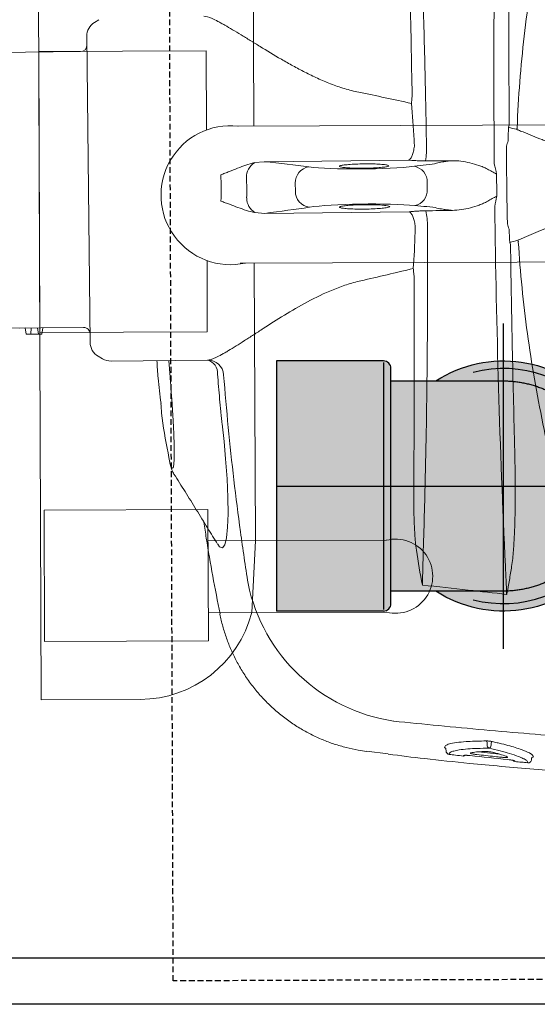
# Model space of a CAD drawing. Header units: millimetres. Extents: x 103872 to 294171, y 5570 to 32737.
# Tile 4 of 117: x 107060 to 107171, y 8501 to 8713. Entities that reach past the tile are written whole.
import ezdxf

# ---------------------------------------------------------------- set-up
doc = ezdxf.new("R2010")
doc.units = ezdxf.units.MM
doc.header["$LTSCALE"] = 2.5
for name, pattern in [('11aa1PB-bd$0$11aa1PB-af$0$TRATTEGGIATA', [0.75, 0.5, -0.25]), ('CENTER', [50.8, 31.75, -6.35, 6.35, -6.35]), ('DASHDOT2', [0.5, 0.25, -0.125, 0, -0.125]), ('HIDDEN', [0.375, 0.25, -0.125])]:
    doc.linetypes.add(name, pattern=pattern)
doc.layers.add('Block Skin', color=251, linetype='Continuous')
doc.layers.add('FAINTEQUIP', color=253, linetype='Continuous')
for name, color, linetype, lineweight in [('CKD Equipments', 252, 'Continuous', 0), ('Dimension', 40, 'Continuous', 0), ('EQUIPMENT', 210, 'Continuous', 0), ('K Equipment', 30, 'Continuous', 9), ('P-LS DISCHARGE PIPE', 64, 'HIDDEN', 25), ('WALL', 132, 'Continuous', 25)]:
    doc.layers.add(name, color=color, linetype=linetype, lineweight=lineweight)

# ---------------------------------------------------------------- blocks, each defined once
blk = doc.blocks.new('*U42')
at = {"color": 8}
blk.add_lwpolyline([(0, 0), (5962.2, 0), (5962.2, -10), (0, -10)], close=True, dxfattribs=at)
blk = doc.blocks.new('G$C62143A14')
at = {"color": 8, "linetype": 'Continuous', "lineweight": 0}
for p, q in [((200.55, 448.21), (200.2, 480.41)), ((140.7, 479.77), (141.05, 447.57)), ((140.9, 461.32), (140.91, 460.16)), ((140.91, 460.16), (139.57, 459.91)), ((139.57, 459.91), (139.6, 457.25)), ((140.93, 458.82), (139.58, 458.93)), ((140.94, 457.5), (139.6, 457.25)), ((139.6, 457.25), (139.61, 456.53)), ((140.96, 456.31), (139.61, 456.53)), ((203.83, 446.85), (137.8, 446.14)), ((134.81, 444.41), (134.24, 443.43)), ((207.44, 444.22), (206.85, 445.18)), ((133.76, 441.62), (133.99, 420.82)), ((113.93, 429.31), (112.94, 429.15)), ((130.32, 428.9), (133.9, 429.19)), ((79.21, 418.06), (79.21, 418.06)), ((165.81, 410.59), (165.64, 408.47)), ((176.8, 408.59), (176.59, 410.7)), ((165.64, 408.47), (165.98, 377.3)), ((177.13, 377.42), (176.8, 408.59)), ((170.42, 401.86), (172.16, 401.88)), ((49.55, 386.51), (49, 381.81)), ((49.57, 386.5), (49.57, 386.51)), ((170.85, 373.41), (172.34, 373.42)), ((48.88, 368.7), (48.87, 368.69)), ((49.39, 369.29), (49.5, 369.31)), ((50.37, 369.67), (50.78, 369.47)), ((49.44, 362.37), (48.95, 357.79)), ((50.85, 360.49), (51.48, 360.49)), ((51.33, 359.64), (50.86, 359.63)), ((47.71, 350.93), (47.62, 350.94)), ((47.68, 350.93), (48.05, 350.9))]:
    blk.add_line(p, q, dxfattribs=at)
at = {"color": 8, "linetype": 'Continuous', "lineweight": 0, "flags": 128}
blk.add_lwpolyline([(94.26, 418.59), (93.66, 418.2), (93.46, 417.59), (94.13, 417.09), (95.62, 416.73), (97.89, 416.49), (100.81, 416.39), (104.33, 416.43), (108.32, 416.6), (112.67, 416.91), (116.39, 417.25), (120.19, 417.68), (120.19, 417.68), (120.19, 417.68)], dxfattribs=at)
at = {"color": 8, "linetype": 'Continuous', "lineweight": 0}
for centre, radius, start, end in [((139.65, 447.56), 1.4, 270.6162, 0.6162), ((201.95, 448.23), 1.4, 180.6162, 270.6162), ((203.87, 443.35), 3.5, 31.58, 90.6162), ((137.83, 442.64), 3.5, 90.6162, 149.6525), ((137.26, 441.66), 3.5, 149.6525, 180.6162), ((130.52, 420.79), 3.47, 274.6644, 0.6066), ((131.16, 421.56), 2.92, 266.0995, 345.287), ((169.03, 408.55), 3.81, 91.0104, 147.7315), ((173.41, 408.6), 3.81, 33.5009, 90.222), ((93.4, 375.11), 37.74, 101.688, 171.5562), ((170.39, 398.41), 3.45, 89.4632, 172.6991), ((172.27, 398.43), 3.45, 8.5333, 91.7692), ((172.46, 376.82), 3.4, 268.0138, 349.0513), ((170.66, 376.8), 3.4, 192.1812, 273.2187), ((163.31, 386.4), 13.03, 267.8432, 282.7971), ((179.6, 386.55), 13.01, 258.4187, 273.3931), ((49.57, 368.62), 0.7, 105.1816, 173.5015), ((49.57, 368.62), 0.695, 105.2693, 173.8356), ((49.23, 365.55), 0.7, 173.3804, 218.7703), ((50.81, 359.83), 0.662, 86.742, 152.268), ((50.9, 360.34), 0.71, 196.8739, 266.2326), ((51.31, 359.28), 0.355, 16.969, 86.1806), ((51.49, 360.82), 0.331, 266.795, 332.1856), ((48.04, 354.42), 0.696, 128.4109, 174.5774), ((155.01, 366.47), 11.7, 289.4003, 291.6643), ((188.33, 366.83), 11.7, 249.5682, 251.8322), ((165.6, 356.38), 6.29, 203.4577, 206.904), ((177.96, 356.51), 6.29, 334.3284, 337.7748), ((47.76, 351.62), 0.697, 174.0499, 258.4519)]:
    blk.add_arc(centre, radius, start, end, dxfattribs=at)
for centre, major_axis, ratio, start_param, end_param in [((173.14, 540.75), (1.8, -166.89), 0.087489, 5.626486, 5.727956), ((166.46, 540.68), (1.8, -166.89), 0.087489, 0.555229, 0.6567), ((166.45, 386.94), (0.15, -14), 0.087489, 0.682539, 2.586364), ((176.46, 387.05), (0.15, -14), 0.087489, 3.696821, 5.600646), ((171.51, 381.35), (37.1, 0.4), 0.145844, 4.211758, 4.440687), ((171.93, 312.03), (0.89, -82.6), 0.087489, 2.411328, 2.459054), ((171.51, 381.35), (37.1, 0.4), 0.145844, 4.984033, 5.21302), ((172.59, 312.04), (0.89, -82.6), 0.087489, 3.824132, 3.871858), ((166.41, 381.34), (0.11, -10.5), 0.087489, 0.30744, 0.730265), ((176.62, 381.45), (0.11, -10.5), 0.087489, 5.55292, 5.975743), ((171.84, 350.64), (37.1, 0.4), 0.145844, 1.830411, 1.913269), ((171.84, 350.64), (37.1, 0.4), 0.145844, 1.228323, 1.311182)]:
    blk.add_ellipse(centre, major_axis=major_axis, ratio=ratio, start_param=start_param, end_param=end_param, dxfattribs=at)
for points, knots in [([(133.87, 431.73), (132.61, 431.65), (129.52, 431.46), (126.44, 431.07), (124.61, 430.84)], [0, 0, 0, 0, 0.406128, 1, 1, 1, 1]), ([(124.61, 430.86), (123.92, 430.81), (120.23, 430.56), (116.76, 429.87), (113.93, 429.31)], [0, 0, 0, 0, 0.187713, 1, 1, 1, 1]), ([(109.39, 428.05), (108.12, 427.23), (105.58, 425.64), (101.69, 423.22), (97.89, 420.88), (95.41, 419.35), (94.24, 418.63)], [0, 0, 0, 0, 0.253353, 0.510138, 0.769176, 1, 1, 1, 1]), ([(112.72, 429.1), (112.54, 429.08), (112.03, 428.98), (111.21, 428.78), (110.45, 428.55), (109.86, 428.32), (109.52, 428.12), (109.39, 428.05)], [0, 0, 0, 0, 0.100787, 0.407598, 0.731303, 0.895894, 1, 1, 1, 1]), ([(112.94, 429.15), (112.46, 429.05), (111.51, 428.84), (110.75, 428.57), (110.53, 428.34), (110.88, 428.16), (111.82, 428.04), (113.29, 427.99), (115.28, 427.99), (117.7, 428.06), (120.5, 428.19), (123.59, 428.37), (126.9, 428.61), (129.18, 428.8), (130.32, 428.9)], [0, 0, 0, 0, 0.082617, 0.165235, 0.248974, 0.332713, 0.416293, 0.499873, 0.583402, 0.66693, 0.750192, 0.833453, 0.916727, 1, 1, 1, 1]), ([(99.02, 421.57), (97.86, 421.41), (91.22, 420.48), (84.64, 419.17), (79.21, 418.1)], [0, 0, 0, 0, 0.174606, 1, 1, 1, 1]), ([(133.99, 420.82), (134, 420.37), (134.2, 419.77), (134.72, 418.63), (134.93, 418.21), (135.3, 417.53), (135.44, 417.29), (135.72, 416.8), (135.87, 416.55), (136.64, 415.25), (137.37, 414.09), (138.58, 412.21), (139, 411.55), (139.88, 410.19), (140.34, 409.49), (141.72, 407.33), (142.68, 405.82), (144.62, 402.65), (145.6, 400.98), (147.49, 397.46), (148.39, 395.64), (149.56, 392.78), (149.93, 391.81), (150.58, 389.81), (150.87, 388.79), (151.1, 387.73)], [0, 0, 0, 0, 0.125, 0.125, 0.1875, 0.1875, 0.21875, 0.21875, 0.25, 0.25, 0.375, 0.375, 0.4375, 0.4375, 0.5, 0.5, 0.625, 0.625, 0.75, 0.75, 0.875, 0.875, 0.9375, 0.9375, 1, 1, 1, 1]), ([(191.78, 388.17), (191.99, 389.22), (192.26, 390.25), (192.87, 392.28), (193.22, 393.28), (193.97, 395.21), (194.37, 396.15), (195.22, 398), (195.66, 398.9), (196.56, 400.66), (197.02, 401.53), (197.72, 402.8), (197.95, 403.22), (198.43, 404.05), (198.66, 404.46), (199.83, 406.48), (200.76, 408.01), (202.1, 410.19), (202.54, 410.89), (203.17, 411.93), (203.38, 412.27), (203.79, 412.93), (203.99, 413.25), (204.96, 414.85), (205.66, 416.01), (206.41, 417.33), (206.55, 417.58), (206.82, 418.08), (206.95, 418.32), (207.3, 419.01), (207.5, 419.42), (208, 420.56), (208.18, 421.17), (208.18, 421.59)], [0, 0, 0, 0, 0.0625, 0.0625, 0.125, 0.125, 0.1875, 0.1875, 0.25, 0.25, 0.3125, 0.3125, 0.34375, 0.34375, 0.375, 0.375, 0.5, 0.5, 0.5625, 0.5625, 0.59375, 0.59375, 0.625, 0.625, 0.75, 0.75, 0.78125, 0.78125, 0.8125, 0.8125, 0.875, 0.875, 1, 1, 1, 1]), ([(120.19, 417.68), (120.42, 417.7), (120.64, 417.73), (121.09, 417.77), (121.76, 417.84), (123.33, 417.99), (124.68, 418.11), (127.37, 418.36), (129.17, 418.51), (130.97, 418.65)], [0, 0, 0, 0, 0.0625, 0.0625, 0.125, 0.25, 0.5, 0.5, 1, 1, 1, 1]), ([(79.19, 418.13), (79.18, 418.13), (78.27, 417.99), (76.52, 417.53), (73.94, 416.74), (71.43, 415.74), (68.99, 414.57), (66.56, 413.17), (64.18, 411.55), (61.88, 409.7), (59.76, 407.69), (57.83, 405.55), (56.09, 403.3), (54.54, 400.95), (53.19, 398.52), (52.04, 396.03), (51.09, 393.49), (50.34, 390.91), (49.81, 388.58), (49.62, 387.11), (49.54, 386.51)], [0, 0, 0, 0, 0.001134, 0.05921, 0.117416, 0.175724, 0.234114, 0.292568, 0.357035, 0.420781, 0.483687, 0.545808, 0.607185, 0.667848, 0.727816, 0.787098, 0.845698, 0.903609, 0.960817, 1, 1, 1, 1]), ([(85.76, 412.06), (89.48, 412.63), (96.91, 413.75), (108.15, 415.16), (119.44, 416.38), (127.01, 417.01), (130.8, 417.33)], [0, 0, 0, 0, 0.249615, 0.499229, 0.749615, 1, 1, 1, 1]), ([(120.19, 417.68), (120.19, 417.68), (120.19, 417.68), (120.19, 417.68), (120.19, 417.68), (120.19, 417.68), (120.19, 417.68)], [0.00000000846, 0.00000000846, 0.00000000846, 0.00000000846, 0.000000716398, 0.000000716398, 0.000000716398, 0.000001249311, 0.000001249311, 0.000001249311, 0.000001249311]), ([(120.19, 417.68), (120.19, 417.68), (120.19, 417.68), (120.19, 417.68), (120.19, 417.68), (120.19, 417.68)], [0, 0, 0, 0, 0.051824, 0.658198, 1, 1, 1, 1]), ([(165.81, 410.59), (165.93, 411.21), (166.1, 411.82), (166.49, 413.03), (166.7, 413.63), (167.14, 414.84), (167.37, 415.44), (167.71, 416.36), (167.82, 416.67), (168.05, 417.29), (168.17, 417.6), (168.28, 417.91)], [0, 0, 0, 0, 0.25, 0.25, 0.5, 0.5, 0.75, 0.75, 0.875, 0.875, 1, 1, 1, 1]), ([(176.59, 410.7), (176.46, 411.32), (176.27, 411.93), (175.86, 413.13), (175.63, 413.72), (175.16, 414.92), (174.92, 415.52), (174.56, 416.44), (174.44, 416.74), (174.2, 417.36), (174.08, 417.67), (173.95, 417.97)], [0, 0, 0, 0, 0.25, 0.25, 0.5, 0.5, 0.75, 0.75, 0.875, 0.875, 1, 1, 1, 1]), ([(166.57, 386.94), (166.57, 387.36), (166.56, 388.38), (166.61, 389.91), (166.7, 391.28), (166.83, 392.15), (166.96, 392.47), (167.04, 392.27), (167.07, 392.2)], [0, 0, 0, 0, 0.132098, 0.323568, 0.515413, 0.707812, 0.900839, 1, 1, 1, 1]), ([(167.07, 392.2), (167.1, 392.16), (167.18, 392.04), (167.3, 391.21), (167.43, 389.83), (167.49, 388.32), (167.53, 386.73), (167.52, 385.13), (167.46, 383.53), (167.36, 382.28), (167.26, 381.9), (167.22, 381.72)], [0, 0, 0, 0, 0.060949, 0.185979, 0.310678, 0.434944, 0.512562, 0.636279, 0.760031, 0.884002, 1, 1, 1, 1]), ([(175.45, 390.08), (175.46, 390.33), (175.5, 391.09), (175.6, 391.91), (175.75, 392.47), (175.85, 392.32), (175.91, 392.24)], [0, 0, 0, 0, 0.138476, 0.425595, 0.712972, 1, 1, 1, 1]), ([(175.91, 392.24), (175.96, 392.05), (176.06, 391.67), (176.19, 390.43), (176.29, 388.84), (176.33, 387.27), (176.33, 385.7), (176.3, 384.2), (176.2, 382.87), (176.11, 382.1), (176.06, 381.99), (176.05, 381.98)], [0, 0, 0, 0, 0.12873, 0.257, 0.385042, 0.513035, 0.593354, 0.721934, 0.850956, 0.980313, 1, 1, 1, 1]), ([(175.39, 387.04), (175.39, 387.22), (175.39, 388.01), (175.4, 388.78), (175.42, 389.6), (175.44, 389.84), (175.45, 390.08)], [0, 0, 0, 0, 0.170805, 0.715603, 0.716948, 1, 1, 1, 1]), ([(167.22, 381.72), (167.21, 381.7), (167.16, 381.45), (167.05, 381.51), (166.89, 381.97), (166.74, 383.06), (166.63, 384.58), (166.58, 385.96), (166.57, 386.75), (166.57, 386.94)], [0, 0, 0, 0, 0.012552, 0.198689, 0.385047, 0.571255, 0.757017, 0.942123, 1, 1, 1, 1]), ([(176.05, 381.98), (176.01, 381.85), (175.91, 381.59), (175.76, 381.91), (175.61, 382.77), (175.49, 384.12), (175.42, 385.62), (175.4, 386.63), (175.39, 387.04)], [0, 0, 0, 0, 0.154069, 0.335329, 0.515993, 0.696154, 0.875965, 1, 1, 1, 1]), ([(48.93, 381.81), (48.6, 379.21), (47.9, 373.59), (47.04, 365.37), (46.3, 357.46), (45.69, 350.42), (45.11, 343.22), (44.57, 335.88), (44.05, 328.44), (43.55, 320.81), (43.08, 313.03), (42.64, 305.12), (42.26, 298.03), (41.95, 291.8), (41.68, 286.4), (41.42, 281.01), (41.15, 275.42), (40.92, 270.71), (40.72, 266.92), (40.56, 263.77), (40.38, 260.45), (40.21, 257.38), (40.08, 254.83), (39.98, 252.7), (39.9, 250.79), (39.84, 248.9), (39.83, 247.83), (39.91, 243.32)], [0, 0, 0, 0, 0.063316, 0.137046, 0.187379, 0.237747, 0.288072, 0.337874, 0.387718, 0.437523, 0.488782, 0.540075, 0.591317, 0.625909, 0.660493, 0.695746, 0.730982, 0.771161, 0.791716, 0.812265, 0.841912, 0.872106, 0.896195, 0.920292, 0.944907, 0.969526, 1, 1, 1, 1]), ([(50.21, 302.26), (50.81, 315.39), (51.6, 328.49), (53.06, 348.08), (53.59, 354.61), (54.76, 367.64), (55.39, 374.15), (56.07, 380.65)], [0, 0, 0, 0, 0.5, 0.5, 0.75, 0.75, 1, 1, 1, 1]), ([(92.96, 375.75), (93.53, 375.83), (94.1, 375.9), (95.25, 376.01), (95.82, 376.05), (97.55, 376.17), (98.7, 376.22), (102.15, 376.32), (104.46, 376.33), (106.77, 376.32)], [0, 0, 0, 0, 0.125, 0.125, 0.25, 0.25, 0.5, 0.5, 1, 1, 1, 1]), ([(106.77, 376.32), (114.3, 376.26), (121.85, 376.22), (136.97, 376.2), (144.55, 376.21), (152.13, 376.25)], [0, 0, 0, 0, 0.5, 0.5, 1, 1, 1, 1]), ([(152.13, 376.25), (152.42, 376.28), (152.7, 376.31), (153.25, 376.37), (153.51, 376.39), (153.76, 376.41)], [0, 0, 0, 0, 0.5, 0.5, 1, 1, 1, 1]), ([(163.29, 376.05), (163.66, 376.11), (164, 376.18), (164.64, 376.37), (164.91, 376.48), (165.39, 376.71), (165.58, 376.83), (165.79, 377.01), (165.85, 377.07), (165.91, 377.15), (165.93, 377.18), (165.96, 377.24), (165.97, 377.27), (165.98, 377.3)], [0, 0, 0, 0, 0.25, 0.25, 0.5, 0.5, 0.75, 0.75, 0.875, 0.875, 0.9375, 0.9375, 1, 1, 1, 1]), ([(165.98, 377.3), (166.01, 377.09), (166.03, 376.85), (166.08, 376.32), (166.1, 376.03), (166.14, 375.42), (166.16, 375.08), (166.18, 374.4), (166.19, 374.05), (166.2, 373.69)], [0, 0, 0, 0, 0.25, 0.25, 0.5, 0.5, 0.75, 0.75, 1, 1, 1, 1]), ([(176.99, 373.81), (176.99, 374.17), (176.99, 374.52), (177, 375.2), (177.01, 375.53), (177.04, 376.15), (177.05, 376.44), (177.09, 376.97), (177.11, 377.21), (177.13, 377.42)], [0, 0, 0, 0, 0.25, 0.25, 0.5, 0.5, 0.75, 0.75, 1, 1, 1, 1]), ([(179.85, 376.23), (179.48, 376.28), (179.13, 376.35), (178.5, 376.52), (178.22, 376.62), (177.73, 376.84), (177.54, 376.96), (177.33, 377.13), (177.27, 377.19), (177.2, 377.28), (177.18, 377.31), (177.15, 377.36), (177.14, 377.39), (177.13, 377.42)], [0, 0, 0, 0, 0.25, 0.25, 0.5, 0.5, 0.75, 0.75, 0.875, 0.875, 0.9375, 0.9375, 1, 1, 1, 1]), ([(189.37, 376.8), (189.62, 376.78), (189.89, 376.76), (190.43, 376.72), (190.71, 376.7), (191, 376.67)], [0, 0, 0, 0, 0.5, 0.5, 1, 1, 1, 1]), ([(191, 376.67), (198.59, 376.8), (206.17, 376.94), (221.3, 377.29), (228.84, 377.49), (236.37, 377.71)], [0, 0, 0, 0, 0.5, 0.5, 1, 1, 1, 1]), ([(162.82, 373.38), (156.9, 373.34), (151, 373.33), (139.22, 373.37), (133.34, 373.42), (121.64, 373.56), (115.82, 373.67), (104.29, 373.93), (98.57, 374.08), (92.89, 374.27)], [0, 0, 0, 0, 0.25, 0.25, 0.5, 0.5, 0.75, 0.75, 1, 1, 1, 1]), ([(250.28, 375.96), (244.6, 375.66), (238.88, 375.38), (227.37, 374.87), (221.57, 374.64), (209.88, 374.24), (204, 374.07), (192.2, 373.78), (186.29, 373.66), (180.37, 373.57)], [0, 0, 0, 0, 0.25, 0.25, 0.5, 0.5, 0.75, 0.75, 1, 1, 1, 1]), ([(166.3, 367.99), (166.33, 368.36), (166.37, 368.72), (166.45, 369.38), (166.49, 369.69), (166.61, 370.52), (166.7, 370.98), (166.79, 371.34)], [0, 0, 0, 0, 0.25, 0.25, 0.5, 0.5, 1, 1, 1, 1]), ([(176.45, 371.44), (176.55, 371.09), (176.65, 370.63), (176.79, 369.8), (176.83, 369.49), (176.93, 368.84), (176.97, 368.48), (177.01, 368.1)], [0, 0, 0, 0, 0.5, 0.5, 0.75, 0.75, 1, 1, 1, 1]), ([(48.88, 368.7), (48.82, 368.23), (48.77, 367.77), (48.72, 367.3), (48.66, 366.75), (48.59, 366.19), (48.53, 365.63)], [0, 0, 0, 0, 0.002, 0.002, 0.002, 0.004411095, 0.004411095, 0.004411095, 0.004411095]), ([(49.6, 367.67), (49.59, 367.74), (49.53, 368), (49.39, 368.32), (49.17, 368.7), (48.97, 368.7), (48.88, 368.7)], [0, 0, 0, 0, 0.074197, 0.28708, 0.641001, 1, 1, 1, 1]), ([(50.1, 369.38), (50.05, 369.37), (49.84, 369.35), (49.64, 369.33), (49.5, 369.31)], [0, 0, 0, 0, 0.205831, 1, 1, 1, 1]), ([(50.22, 360.13), (50.21, 360.96), (50.19, 362.64), (50.06, 364.8), (49.87, 366.58), (49.69, 367.32), (49.6, 367.67)], [0, 0, 0, 0, 0.240852, 0.487107, 0.75984, 1, 1, 1, 1]), ([(50.29, 369.5), (50.29, 369.5), (50.29, 369.5), (50.29, 369.49), (50.28, 369.48), (50.23, 369.43), (50.15, 369.38), (50.1, 369.38), (50.1, 369.38)], [0, 0, 0, 0, 0.014276, 0.209132, 0.380371, 0.579352, 0.841929, 1, 1, 1, 1]), ([(50.29, 369.5), (50.3, 369.54), (50.33, 369.64), (50.35, 369.66), (50.37, 369.67)], [0, 0, 0, 0, 0.370215, 1, 1, 1, 1]), ([(50.78, 369.47), (50.91, 369.23), (51.16, 368.75), (51.45, 367.18), (51.6, 365.66), (51.7, 364.15), (51.76, 362.77), (51.78, 361.37), (51.79, 360.67)], [0, 0, 0, 0, 0.21968, 0.439192, 0.658685, 0.696773, 0.849384, 1, 1, 1, 1]), ([(166.3, 367.99), (166.29, 367.33), (166.35, 366.67), (166.54, 365.37), (166.68, 364.73), (167.01, 363.45), (167.21, 362.82), (167.56, 361.88), (167.68, 361.57), (167.95, 360.96), (168.09, 360.66), (168.26, 360.37)], [0, 0, 0, 0, 0.25, 0.25, 0.5, 0.5, 0.75, 0.75, 0.875, 0.875, 1, 1, 1, 1]), ([(175.21, 360.44), (175.38, 360.74), (175.52, 361.04), (175.77, 361.66), (175.89, 361.97), (176.21, 362.91), (176.4, 363.55), (176.7, 364.83), (176.83, 365.48), (176.99, 366.78), (177.04, 367.44), (177.01, 368.1)], [0, 0, 0, 0, 0.125, 0.125, 0.25, 0.25, 0.5, 0.5, 0.75, 0.75, 1, 1, 1, 1]), ([(48.64, 365.54), (48.66, 365.53), (48.67, 365.47), (48.69, 365.36), (48.69, 365.31), (48.69, 365.21), (48.69, 365.15), (48.69, 365.02), (48.69, 364.96), (48.68, 364.81), (48.68, 364.74), (48.66, 364.5), (48.65, 364.33), (48.63, 364.16)], [0, 0, 0, 0, 0.25, 0.25, 0.375, 0.375, 0.5, 0.5, 0.625, 0.625, 0.75, 0.75, 1, 1, 1, 1]), ([(48.84, 362.72), (48.86, 362.83), (48.87, 362.94), (48.9, 363.16), (48.92, 363.26), (48.95, 363.45), (48.97, 363.55), (49.01, 363.71), (49.02, 363.78), (49.08, 363.96), (49.11, 364.04), (49.16, 364.08), (49.17, 364.08), (49.2, 364.05), (49.21, 364.03), (49.21, 363.99)], [0, 0, 0, 0, 0.125, 0.125, 0.25, 0.25, 0.375, 0.375, 0.5, 0.5, 0.75, 0.75, 0.875, 0.875, 1, 1, 1, 1]), ([(49.21, 363.99), (49.25, 363.83), (49.29, 363.65), (49.35, 363.26), (49.38, 363.04), (49.45, 362.33), (49.49, 361.79), (49.52, 361.18)], [0, 0, 0, 0, 0.25, 0.25, 0.5, 0.5, 1, 1, 1, 1]), ([(48.27, 357.44), (48.32, 357.9), (48.37, 358.37), (48.42, 358.83), (48.56, 360.13), (48.7, 361.42), (48.84, 362.72)], [0, 0, 0, 0, 0.002, 0.002, 0.002, 0.00758254, 0.00758254, 0.00758254, 0.00758254]), ([(48.01, 352.76), (48.15, 353.07), (48.49, 353.78), (49.05, 355.5), (49.64, 357.64), (50.03, 359.3), (50.22, 360.13)], [0, 0, 0, 0, 0.220226, 0.504612, 0.749666, 1, 1, 1, 1]), ([(51.65, 359.39), (51.61, 359.21), (51.57, 359.04), (51.49, 358.69), (51.37, 358.18), (51.25, 357.69), (51.02, 356.75), (50.86, 356.15), (50.56, 355.04), (50.4, 354.53), (50.1, 353.57), (49.95, 353.14), (49.52, 351.99), (49.25, 351.42), (48.94, 350.94), (48.88, 350.86), (48.76, 350.72), (48.7, 350.66), (48.53, 350.54), (48.43, 350.5), (48.33, 350.52)], [0, 0, 0, 0, 0.03125, 0.03125, 0.0625, 0.125, 0.125, 0.25, 0.25, 0.375, 0.375, 0.5, 0.5, 0.75, 0.75, 0.8125, 0.8125, 0.875, 0.875, 1, 1, 1, 1]), ([(49.52, 361.18), (49.52, 361.11), (49.52, 361.04), (49.52, 360.88), (49.52, 360.79), (49.51, 360.61), (49.5, 360.52), (49.49, 360.32), (49.48, 360.23), (49.46, 360.03), (49.45, 359.93), (49.42, 359.74), (49.41, 359.64), (49.38, 359.46), (49.36, 359.38), (49.33, 359.22), (49.31, 359.14), (49.3, 359.08)], [0, 0, 0, 0, 0.125, 0.125, 0.25, 0.25, 0.375, 0.375, 0.5, 0.5, 0.625, 0.625, 0.75, 0.75, 0.875, 0.875, 1, 1, 1, 1]), ([(51.79, 360.67), (51.79, 360.58), (51.79, 360.47), (51.77, 360.25), (51.76, 360.14), (51.74, 359.91), (51.72, 359.79), (51.69, 359.58), (51.67, 359.48), (51.65, 359.39)], [0, 0, 0, 0, 0.25, 0.25, 0.5, 0.5, 0.75, 0.75, 1, 1, 1, 1]), ([(168.26, 360.37), (168.45, 360.04), (168.64, 359.71), (169.01, 359.06), (169.19, 358.73), (169.38, 358.4)], [0, 0, 0, 0, 0.5, 0.5, 1, 1, 1, 1]), ([(175.21, 360.44), (175.03, 360.11), (174.85, 359.78), (174.49, 359.11), (174.32, 358.78), (174.14, 358.45)], [0, 0, 0, 0, 0.5, 0.5, 1, 1, 1, 1]), ([(48.36, 356.13), (48.33, 356.05), (48.29, 356.03), (48.26, 356.07), (48.25, 356.1), (48.23, 356.17), (48.22, 356.23), (48.22, 356.36), (48.21, 356.43), (48.21, 356.6), (48.22, 356.69), (48.22, 356.89), (48.23, 357), (48.25, 357.22), (48.26, 357.33), (48.27, 357.44)], [0, 0, 0, 0, 0.25, 0.25, 0.375, 0.375, 0.5, 0.5, 0.625, 0.625, 0.75, 0.75, 0.875, 0.875, 1, 1, 1, 1]), ([(49.3, 359.08), (49.22, 358.75), (49.13, 358.45), (48.97, 357.88), (48.89, 357.61), (48.66, 356.87), (48.5, 356.46), (48.36, 356.13)], [0, 0, 0, 0, 0.25, 0.25, 0.5, 0.5, 1, 1, 1, 1]), ([(89.48, 356.56), (102.2, 357.15), (115.02, 357.64), (140.91, 358.4), (153.96, 358.68), (167.14, 358.84)], [0, 0, 0, 0, 0.5, 0.5, 1, 1, 1, 1]), ([(176.37, 358.94), (182.93, 359), (189.47, 359.03), (199.27, 359.03), (202.53, 359.03), (209.05, 359), (212.31, 358.99), (218.81, 358.93), (222.06, 358.9), (228.52, 358.82), (231.74, 358.78), (241.38, 358.62), (247.76, 358.49), (254.1, 358.33)], [0, 0, 0, 0, 0.25, 0.25, 0.375, 0.375, 0.5, 0.5, 0.625, 0.625, 0.75, 0.75, 1, 1, 1, 1]), ([(47.76, 355.99), (47.74, 355.82), (47.72, 355.65), (47.69, 355.41), (47.68, 355.33), (47.65, 355.19), (47.64, 355.12), (47.61, 354.99), (47.6, 354.93), (47.57, 354.82), (47.56, 354.77), (47.52, 354.65), (47.5, 354.6), (47.48, 354.58)], [0, 0, 0, 0, 0.25, 0.25, 0.375, 0.375, 0.5, 0.5, 0.625, 0.625, 0.75, 0.75, 1, 1, 1, 1]), ([(83.55, 356.23), (83.51, 356.25), (83.46, 356.26), (83.42, 356.27), (83.41, 356.28), (83.41, 356.28), (83.4, 356.28)], [0, 0, 0, 0, 0.0001941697, 0.0001941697, 0.0001941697, 0.0002311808, 0.0002311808, 0.0002311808, 0.0002311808]), ([(89.45, 355.2), (88.46, 355.35), (87.48, 355.52), (86, 355.77), (85.51, 355.86), (84.77, 355.99), (84.53, 356.03), (84.16, 356.1), (84.04, 356.13), (83.85, 356.16), (83.79, 356.17), (83.67, 356.2), (83.61, 356.21), (83.55, 356.23)], [0, 0, 0, 0, 0.5, 0.5, 0.75, 0.75, 0.875, 0.875, 0.9375, 0.9375, 0.96875, 0.96875, 1, 1, 1, 1]), ([(117.12, 354.6), (114.8, 354.54), (112.49, 354.49), (107.86, 354.43), (105.55, 354.42), (100.93, 354.46), (98.63, 354.5), (95.17, 354.66), (94.02, 354.72), (92.3, 354.86), (91.73, 354.91), (90.59, 355.04), (90.02, 355.11), (89.45, 355.2)], [0, 0, 0, 0, 0.25, 0.25, 0.5, 0.5, 0.75, 0.75, 0.875, 0.875, 0.9375, 0.9375, 1, 1, 1, 1]), ([(158.9, 355.44), (151.92, 355.34), (144.94, 355.22), (131.01, 354.94), (124.06, 354.78), (117.12, 354.6)], [0, 0, 0, 0, 0.5, 0.5, 1, 1, 1, 1]), ([(180.14, 356.29), (178.75, 356.29), (177.36, 356.29), (174.57, 356.28), (171.78, 356.26), (168.99, 356.22), (166.21, 356.17), (164.81, 356.14), (163.42, 356.11)], [0, 0, 0, 0, 0.25, 0.25, 0.5, 0.75, 0.75, 1, 1, 1, 1]), ([(226.5, 355.78), (219.55, 355.81), (212.59, 355.82), (198.65, 355.8), (191.67, 355.77), (184.68, 355.72)], [0, 0, 0, 0, 0.5, 0.5, 1, 1, 1, 1]), ([(47.35, 354.48), (47.3, 354.02), (47.25, 353.55), (47.21, 353.09), (47.16, 352.63), (47.11, 352.16), (47.07, 351.7)], [0, 0, 0, 0, 0.002, 0.002, 0.002, 0.003999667, 0.003999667, 0.003999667, 0.003999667]), ([(47.07, 351.7), (47.19, 351.73), (47.44, 351.79), (47.76, 352.19), (47.97, 352.67), (48.01, 352.76)], [0, 0, 0, 0, 0.4433, 0.896253, 1, 1, 1, 1]), ([(82.05, 338.49), (88.31, 340.43), (94.62, 342.26), (104.17, 344.77), (107.37, 345.57), (113.78, 347.08), (117, 347.79), (126.68, 349.77), (133.19, 350.9), (143.02, 352.25), (146.31, 352.64), (152.9, 353.29), (156.2, 353.56), (159.5, 353.76)], [0, 0, 0, 0, 0.25, 0.25, 0.375, 0.375, 0.5, 0.5, 0.75, 0.75, 0.875, 0.875, 1, 1, 1, 1]), ([(159.99, 353.53), (160.13, 353.19), (160.28, 352.84), (160.43, 352.5), (160.72, 351.82), (161.01, 351.14), (161.3, 350.47), (161.59, 349.79), (161.88, 349.11), (162.18, 348.43), (162.47, 347.76), (162.76, 347.08), (163.05, 346.4)], [0.0002616, 0.0002616, 0.0002616, 0.0002616, 0.00188464, 0.00188464, 0.00188464, 0.00508207, 0.00508207, 0.00508207, 0.00827951, 0.00827951, 0.00827951, 0.01147698, 0.01147698, 0.01147698, 0.01147698]), ([(180.5, 346.27), (181.01, 347.27), (181.28, 347.96), (181.56, 348.64), (181.83, 349.32), (182.11, 350.01), (182.38, 350.69), (182.66, 351.38), (182.94, 352.06), (183.21, 352.74), (183.35, 353.09), (183.49, 353.44), (183.64, 353.79)], [0, 0, 0, 0, 0.00319655, 0.00319655, 0.00319655, 0.00639307, 0.00639307, 0.00639307, 0.00958958, 0.00958958, 0.00958958, 0.01121538, 0.01121538, 0.01121538, 0.01121538]), ([(184.11, 354.02), (187.42, 353.89), (190.73, 353.7), (197.33, 353.19), (200.62, 352.87), (210.48, 351.74), (217.01, 350.75), (226.74, 348.97), (229.97, 348.33), (236.41, 346.95), (239.63, 346.22), (249.23, 343.92), (255.57, 342.23), (261.88, 340.42)], [0, 0, 0, 0, 0.125, 0.125, 0.25, 0.25, 0.5, 0.5, 0.625, 0.625, 0.75, 0.75, 1, 1, 1, 1]), ([(48.05, 350.9), (48.08, 350.89), (48.15, 350.88), (48.22, 350.82), (48.27, 350.76), (48.29, 350.71), (48.29, 350.69), (48.29, 350.69), (48.29, 350.69)], [0, 0, 0, 0, 0.175463, 0.400939, 0.589495, 0.747071, 0.890518, 1, 1, 1, 1]), ([(48.33, 350.52), (48.33, 350.53), (48.31, 350.55), (48.29, 350.61), (48.29, 350.69), (48.29, 350.69)], [0, 0, 0, 0, 0.3650586, 0.9797373, 1, 1, 1, 1])]:
    blk.add_open_spline(points, degree=3, knots=knots, dxfattribs=at)
for points in [[(168.28, 417.91), (169.23, 417.87), (171.12, 417.79), (173.01, 417.91), (173.95, 417.97)], [(173.39, 412.41), (172.66, 412.38), (171.18, 412.32), (169.7, 412.35), (168.97, 412.37)], [(151.1, 387.73), (151.95, 383.95), (152.83, 380.18), (153.76, 376.41)], [(189.37, 376.8), (190.22, 380.58), (191.02, 384.37), (191.78, 388.17)], [(179.85, 376.23), (180.04, 376.18), (180.24, 376.17), (180.44, 376.18)], [(180.44, 376.18), (180.8, 376.21), (181.16, 376.23), (181.52, 376.25)], [(84.34, 364.56), (84.74, 367.84), (85.09, 371.14), (85.4, 374.43)], [(85.4, 374.43), (87.9, 374.93), (90.42, 375.4), (92.96, 375.75)], [(92.89, 374.27), (90.43, 374.34), (87.93, 374.4), (85.4, 374.43)], [(161.61, 376.03), (161.97, 376.02), (162.34, 376.01), (162.7, 375.99)], [(162.7, 375.99), (162.9, 375.98), (163.09, 376), (163.29, 376.05)], [(166.2, 373.69), (166.23, 371.79), (166.27, 369.89), (166.3, 367.99)], [(177.01, 368.1), (177, 370.01), (177, 371.91), (176.99, 373.81)], [(48.53, 365.63), (48.57, 365.61), (48.61, 365.59), (48.64, 365.54)], [(48.63, 364.16), (48.33, 361.44), (48.04, 358.72), (47.76, 355.99)], [(83.4, 356.28), (83.73, 359.04), (84.04, 361.8), (84.34, 364.56)], [(167.14, 358.84), (167.88, 358.69), (168.63, 358.54), (169.38, 358.4)], [(174.14, 358.45), (172.55, 358.44), (170.97, 358.42), (169.38, 358.4)], [(176.37, 358.94), (175.63, 358.77), (174.88, 358.61), (174.14, 358.45)], [(83.4, 356.28), (85.44, 356.36), (87.47, 356.46), (89.48, 356.56)], [(159.33, 355.6), (159.52, 355.05), (159.71, 354.5), (159.83, 353.87)], [(163.42, 356.11), (163.03, 356), (162.64, 355.89), (162.26, 355.77)], [(181.31, 355.97), (180.93, 356.08), (180.54, 356.19), (180.14, 356.29)], [(183.79, 354.13), (183.89, 354.76), (184.07, 355.32), (184.25, 355.87)], [(47.48, 354.58), (47.43, 354.53), (47.39, 354.5), (47.35, 354.48)], [(159.5, 353.76), (159.55, 353.75), (159.61, 353.75), (159.65, 353.78)], [(159.65, 353.78), (159.71, 353.81), (159.77, 353.84), (159.83, 353.87)], [(183.79, 354.13), (183.85, 354.1), (183.91, 354.07), (183.96, 354.04)], [(183.96, 354.04), (184.01, 354.01), (184.06, 354.01), (184.11, 354.02)]]:
    blk.add_open_spline(points, degree=3, dxfattribs=at)
at = {"layer": 'EQUIPMENT', "color": 8}
for p, q in [((79.6, 382.18), (79.45, 420.64)), ((79.6, 382.18), (79.45, 420.64)), ((79.49, 411.25), (94.99, 410.49)), ((79.49, 411.25), (94.99, 410.49))]:
    blk.add_line(p, q, dxfattribs=at)
blk.add_lwpolyline([(255.93, 413.33, 0.294125), (270.5, 436.14), (270.42, 457.48), (60.67, 456.7), (60.75, 435.36, 0.340822), (79.49, 411.25)], format="xyb", dxfattribs=at)
blk.add_lwpolyline([(255.93, 413.33, 0.294125), (270.5, 436.14), (270.42, 457.48), (60.67, 456.7), (60.75, 435.36, 0.340822), (79.49, 411.25)], format="xyb", dxfattribs=at)
blk.add_lwpolyline([(255.93, 413.33, 0.294125), (270.5, 436.14), (270.42, 457.48), (60.67, 456.7), (60.75, 435.36, 0.340822), (79.49, 411.25)], format="xyb", dxfattribs=at)
blk.add_lwpolyline([(255.93, 413.33, 0.294125), (270.5, 436.14), (270.42, 457.48), (60.67, 456.7), (60.75, 435.36, 0.340822), (79.49, 411.25)], format="xyb", dxfattribs=at)
blk.add_lwpolyline([(255.93, 413.33, 0.294125), (270.5, 436.14), (270.42, 457.48), (60.67, 456.7), (60.75, 435.36, 0.340822), (79.49, 411.25)], format="xyb", dxfattribs=at)
blk.add_lwpolyline([(255.93, 413.33, 0.294125), (270.5, 436.14), (270.42, 457.48), (60.67, 456.7), (60.75, 435.36, 0.340822), (79.49, 411.25)], format="xyb", dxfattribs=at)
blk.add_lwpolyline([(255.93, 413.33, 0.294125), (270.5, 436.14), (270.42, 457.48), (60.67, 456.7), (60.75, 435.36, 0.340822), (79.49, 411.25)], format="xyb", dxfattribs=at)
blk.add_lwpolyline([(255.93, 413.33, 0.294125), (270.5, 436.14), (270.42, 457.48), (60.67, 456.7), (60.75, 435.36, 0.340822), (79.49, 411.25)], format="xyb", dxfattribs=at)
for points in [[(183.65, 421.03), (200.7, 421.09), (200.57, 457.22), (139.97, 457), (140.1, 420.87), (155.46, 420.92)], [(183.65, 421.03), (200.7, 421.09), (200.57, 457.22), (139.97, 457), (140.1, 420.87), (155.46, 420.92)], [(183.65, 421.03), (200.7, 421.09), (200.57, 457.22), (139.97, 457), (140.1, 420.87), (155.46, 420.92)], [(183.65, 421.03), (200.7, 421.09), (200.57, 457.22), (139.97, 457), (140.1, 420.87), (155.46, 420.92)], [(183.65, 421.03), (200.7, 421.09), (200.57, 457.22), (139.97, 457), (140.1, 420.87), (155.46, 420.92)], [(183.65, 421.03), (200.7, 421.09), (200.57, 457.22), (139.97, 457), (140.1, 420.87), (155.46, 420.92)], [(183.65, 421.03), (200.7, 421.09), (200.57, 457.22), (139.97, 457), (140.1, 420.87), (155.46, 420.92)], [(183.65, 421.03), (200.7, 421.09), (200.57, 457.22), (139.97, 457), (140.1, 420.87), (155.46, 420.92)], [(95.09, 382.23), (94.95, 420.7)], [(95.09, 382.23), (94.95, 420.7)], [(95.09, 382.23), (94.95, 420.7)], [(95.09, 382.23), (94.95, 420.7)], [(95.09, 382.23), (94.95, 420.7)], [(95.09, 382.23), (94.95, 420.7)], [(95.09, 382.23), (94.95, 420.7)], [(95.09, 382.23), (94.95, 420.7)], [(155.51, 254.39), (154.92, 413.78)], [(155.51, 254.39), (154.92, 413.78)], [(155.51, 254.39), (154.92, 413.78)], [(155.51, 254.39), (154.92, 413.78)], [(155.51, 254.39), (154.92, 413.78)], [(155.51, 254.39), (154.92, 413.78)], [(155.51, 254.39), (154.92, 413.78)], [(155.51, 254.39), (154.92, 413.78)], [(184.49, 414.24), (185.08, 255.99)], [(184.49, 414.24), (185.08, 255.99)], [(184.49, 414.24), (185.08, 255.99)], [(184.49, 414.24), (185.08, 255.99)], [(184.49, 414.24), (185.08, 255.99)], [(184.49, 414.24), (185.08, 255.99)], [(184.49, 414.24), (185.08, 255.99)], [(184.49, 414.24), (185.08, 255.99)], [(94.99, 410.49), (154.93, 410.71)], [(94.99, 410.49), (154.93, 410.71)], [(94.99, 410.49), (154.93, 410.71)], [(94.99, 410.49), (154.93, 410.71)], [(94.99, 410.49), (154.93, 410.71)], [(94.99, 410.49), (154.93, 410.71)], [(94.99, 410.49), (154.93, 410.71)], [(94.99, 410.49), (154.93, 410.71)], [(184.5, 410.82), (240.44, 411.03)], [(184.5, 410.82), (240.44, 411.03)], [(184.5, 410.82), (240.44, 411.03)], [(184.5, 410.82), (240.44, 411.03)], [(184.5, 410.82), (240.44, 411.03)], [(184.5, 410.82), (240.44, 411.03)], [(184.5, 410.82), (240.44, 411.03)], [(184.5, 410.82), (240.44, 411.03)]]:
    blk.add_lwpolyline(points, dxfattribs=at)
blk.add_lwpolyline([(73.4, 420.62), (101.73, 420.72), (101.6, 456.07), (73.27, 455.96)], close=True, dxfattribs=at)
blk.add_lwpolyline([(73.4, 420.62), (101.73, 420.72), (101.6, 456.07), (73.27, 455.96)], close=True, dxfattribs=at)
blk.add_lwpolyline([(73.4, 420.62), (101.73, 420.72), (101.6, 456.07), (73.27, 455.96)], close=True, dxfattribs=at)
blk.add_lwpolyline([(73.4, 420.62), (101.73, 420.72), (101.6, 456.07), (73.27, 455.96)], close=True, dxfattribs=at)
blk.add_lwpolyline([(73.4, 420.62), (101.73, 420.72), (101.6, 456.07), (73.27, 455.96)], close=True, dxfattribs=at)
blk.add_lwpolyline([(73.4, 420.62), (101.73, 420.72), (101.6, 456.07), (73.27, 455.96)], close=True, dxfattribs=at)
blk.add_lwpolyline([(73.4, 420.62), (101.73, 420.72), (101.6, 456.07), (73.27, 455.96)], close=True, dxfattribs=at)
blk.add_lwpolyline([(73.4, 420.62), (101.73, 420.72), (101.6, 456.07), (73.27, 455.96)], close=True, dxfattribs=at)
for centre, radius, start, end in [((169.57, 415.84), 15, 353.8395, 192.3466), ((169.57, 415.84), 15, 353.8395, 192.3466), ((169.57, 415.84), 15, 353.8395, 192.3466), ((169.57, 415.84), 15, 353.8395, 192.3466), ((169.57, 415.84), 15, 353.8395, 192.3466), ((169.57, 415.84), 15, 353.8395, 192.3466), ((169.57, 415.84), 15, 353.8395, 192.3466), ((169.57, 415.84), 15, 353.8395, 192.3466), ((87.35, 380.22), 8, 165.8268, 14.5999), ((87.35, 380.22), 8, 165.8268, 14.5999), ((87.35, 380.22), 8, 165.8268, 14.5999), ((87.35, 380.22), 8, 165.8268, 14.5999), ((87.35, 380.22), 8, 165.8268, 14.5999), ((87.35, 380.22), 8, 165.8268, 14.5999), ((87.35, 380.22), 8, 165.8268, 14.5999), ((87.35, 380.22), 8, 165.8268, 14.5999)]:
    blk.add_arc(centre, radius, start, end, dxfattribs=at)
at = {"layer": 'FAINTEQUIP', "color": 8, "linetype": '11aa1PB-bd$0$11aa1PB-af$0$TRATTEGGIATA'}
blk.add_lwpolyline([(337, 429.45), (338.5, 25.45), (1.5, 24.2), (0, 428.19), (337, 429.45)], dxfattribs=at)
blk = doc.blocks.new('ARCH')
at = {"layer": 'K Equipment', "color": 8, "linetype": 'DASHDOT2', "lineweight": 5, "ltscale": 2}
blk.add_lwpolyline([(117070.83, 8810.58), (115720.83, 8810.58), (115720.83, 8510.58), (117070.83, 8510.58)], close=True, dxfattribs=at)
at = {"layer": 'CKD Equipments', "color": 8, "ltscale": 0.25, "rotation": 90}
blk.add_blockref('G$C62143A14', (116328.92, 8505.63), dxfattribs=at)
at = {"layer": 'WALL', "color": 8}
blk.add_blockref('*U42', (115720.83, 8510.58), dxfattribs=at)
blk = doc.blocks.new('*U76')
at = {"layer": 'Block Skin', "linetype": 'ByBlock', "lineweight": -2}
h = blk.add_hatch(color=256, dxfattribs=at)
edge = h.paths.add_edge_path()
edge.add_line((-22.7, -14.62), (-22.7, -24.3))
edge.add_line((-22.7, -24.3), (-25.38, -24.3))
edge.add_ellipse((-25.38, -25.92), major_axis=(0, 1.62), ratio=1, start_angle=360, end_angle=450)
edge.add_line((-27, -25.92), (-27, -49))
edge.add_line((-27, -49), (27, -49))
edge.add_line((27, -49), (27, -25.92))
edge.add_ellipse((25.38, -25.92), major_axis=(0, 1.62), ratio=1, start_angle=270, end_angle=360)
edge.add_line((25.38, -24.3), (22.7, -24.3))
edge.add_line((22.7, -24.3), (22.7, -14.62))
edge.add_arc((0, 0), 27, 327.2184, 572.7816)
at = {"color": 252, "linetype": 'CENTER'}
for p, q in [((0, -49), (0, 35.1)), ((-35.1, 0), (35.1, 0))]:
    blk.add_line(p, q, dxfattribs=at)
at = {"color": 0, "linetype": 'ByBlock'}
for p, q in [((-22.7, -0.14), (-22.7, -24.3)), ((22.7, -24.3), (22.7, -0.14)), ((-25.38, -24.3), (25.38, -24.3)), ((-27, -25.92), (-27, -49)), ((27, -25.92), (27, -49)), ((27, -49), (-27, -49))]:
    blk.add_line(p, q, dxfattribs=at)
at = {"color": 252, "linetype": 'ByBlock'}
blk.add_line((26.67, -25.92), (-26.67, -25.92), dxfattribs=at)
at = {"color": 252, "linetype": 'ByBlock', "extrusion": (0, 0, -1)}
blk.add_arc((0, 0), 25.38, 345.0889, 194.9111, dxfattribs=at)
at = {"color": 0, "linetype": 'ByBlock'}
blk.add_arc((0, 0), 27, 327.2184, 212.7816, dxfattribs=at)
at = {"color": 0, "linetype": 'ByBlock', "extrusion": (0, 0, -1)}
for centre, start, end in [((25.38, -25.92), 0, 90), ((-25.38, -25.92), 90, 180)]:
    blk.add_arc(centre, 1.62, start, end, dxfattribs=at)
at = {"color": 0, "linetype": 'ByBlock'}
for points, knots in [([(0, 22.63), (-0.16, 22.63), (-0.48, 22.62), (-0.97, 22.61), (-1.46, 22.58), (-1.96, 22.54), (-2.47, 22.49), (-2.97, 22.43), (-3.48, 22.36), (-3.99, 22.27), (-4.5, 22.18), (-5, 22.07), (-5.5, 21.95), (-6, 21.82), (-6.49, 21.68), (-6.97, 21.53), (-7.45, 21.37), (-7.91, 21.2), (-8.36, 21.03), (-8.81, 20.85), (-9.25, 20.65), (-9.7, 20.45), (-10.14, 20.23), (-10.59, 20), (-11.04, 19.76), (-11.48, 19.51), (-11.92, 19.24), (-12.36, 18.96), (-12.79, 18.68), (-13.21, 18.38), (-13.63, 18.08), (-14.03, 17.76), (-14.43, 17.44), (-14.81, 17.12), (-15.19, 16.79), (-15.55, 16.46), (-15.9, 16.12), (-16.23, 15.78), (-16.57, 15.43), (-16.9, 15.07), (-17.23, 14.69), (-17.55, 14.31), (-17.87, 13.91), (-18.18, 13.5), (-18.49, 13.09), (-18.78, 12.66), (-19.07, 12.23), (-19.34, 11.79), (-19.6, 11.35), (-19.85, 10.91), (-20.1, 10.46), (-20.32, 10.01), (-20.54, 9.57), (-20.74, 9.12), (-20.93, 8.68), (-21.12, 8.23), (-21.29, 7.78), (-21.45, 7.31), (-21.61, 6.84), (-21.76, 6.36), (-21.9, 5.87), (-22.03, 5.37), (-22.15, 4.87), (-22.26, 4.36), (-22.35, 3.86), (-22.43, 3.35), (-22.51, 2.84), (-22.57, 2.33), (-22.62, 1.83), (-22.65, 1.33), (-22.68, 0.83), (-22.7, 0.35), (-22.7, 0.02), (-22.7, -0.14)], [0, 0, 0, 0, 0.478921, 0.966555, 1.461749, 1.963358, 2.470244, 2.981283, 3.495365, 4.011403, 4.528331, 5.04511, 5.560693, 6.07401, 6.583963, 7.089441, 7.589313, 8.08244, 8.567675, 9.044686, 9.526239, 10.016168, 10.513319, 11.016553, 11.524738, 12.036756, 12.551504, 13.0679, 13.584893, 14.101441, 14.6165, 15.128985, 15.637805, 16.141833, 16.639948, 17.131004, 17.613853, 18.090485, 18.574449, 19.06646, 19.565376, 20.070054, 20.579377, 21.092232, 21.607523, 22.124182, 22.641163, 23.157432, 23.671936, 24.183591, 24.691299, 25.193942, 25.690387, 26.179494, 26.660119, 27.137611, 27.623641, 28.117415, 28.617798, 29.123663, 29.633899, 30.147406, 30.663101, 31.179931, 31.696858, 32.212854, 32.726864, 33.237813, 33.744601, 34.246114, 34.741228, 35.228803, 35.707705, 35.707705, 35.707705, 35.707705]), ([(22.7, -0.14), (22.7, 0.02), (22.7, 0.35), (22.68, 0.83), (22.65, 1.33), (22.62, 1.83), (22.57, 2.33), (22.51, 2.84), (22.43, 3.35), (22.35, 3.86), (22.26, 4.36), (22.15, 4.87), (22.03, 5.37), (21.9, 5.87), (21.76, 6.36), (21.61, 6.84), (21.45, 7.31), (21.29, 7.78), (21.12, 8.23), (20.93, 8.68), (20.74, 9.12), (20.54, 9.57), (20.32, 10.01), (20.1, 10.46), (19.85, 10.91), (19.6, 11.35), (19.34, 11.79), (19.07, 12.23), (18.78, 12.66), (18.49, 13.09), (18.18, 13.5), (17.87, 13.91), (17.55, 14.31), (17.23, 14.69), (16.9, 15.07), (16.57, 15.43), (16.23, 15.78), (15.9, 16.12), (15.55, 16.46), (15.19, 16.79), (14.81, 17.12), (14.43, 17.44), (14.03, 17.76), (13.63, 18.08), (13.21, 18.38), (12.79, 18.68), (12.36, 18.96), (11.92, 19.24), (11.48, 19.51), (11.04, 19.76), (10.59, 20), (10.14, 20.23), (9.7, 20.45), (9.25, 20.65), (8.81, 20.85), (8.36, 21.03), (7.91, 21.2), (7.45, 21.37), (6.97, 21.53), (6.49, 21.68), (6, 21.82), (5.5, 21.95), (5, 22.07), (4.5, 22.18), (3.99, 22.27), (3.48, 22.36), (2.97, 22.43), (2.47, 22.49), (1.96, 22.54), (1.46, 22.58), (0.97, 22.61), (0.48, 22.62), (0.16, 22.63), (0, 22.63)], [0, 0, 0, 0, 0.478902, 0.966477, 1.461591, 1.963104, 2.469892, 2.980841, 3.494851, 4.010848, 4.527774, 5.044604, 5.560299, 6.073806, 6.584042, 7.089908, 7.590291, 8.084064, 8.570094, 9.047586, 9.528211, 10.017318, 10.513764, 11.016406, 11.524114, 12.035769, 12.550273, 13.066542, 13.583523, 14.100182, 14.615473, 15.128328, 15.637651, 16.14233, 16.641245, 17.133256, 17.61722, 18.093852, 18.576701, 19.067757, 19.565872, 20.069901, 20.57872, 21.091205, 21.606264, 22.122812, 22.639805, 23.156202, 23.670949, 24.182967, 24.691153, 25.194386, 25.691537, 26.181466, 26.663019, 27.14003, 27.625265, 28.118392, 28.618264, 29.123742, 29.633695, 30.147012, 30.662595, 31.179374, 31.696302, 32.21234, 32.726423, 33.237461, 33.744347, 34.245956, 34.74115, 35.228784, 35.707705, 35.707705, 35.707705, 35.707705])]:
    blk.add_open_spline(points, degree=3, knots=knots, dxfattribs=at)

msp = doc.modelspace()

# ---------------------------------------------------------------- block references
at = {"layer": 'Dimension'}
msp.add_blockref('ARCH', (-8807.98, 0), dxfattribs=at)

# ---------------------------------------------------------------- next in the draw order: block references
at = {"layer": 'P-LS DISCHARGE PIPE', "linetype": 'Continuous', "xscale": -1, "rotation": 270}
msp.add_blockref('*U76', (107164, 8612.43), dxfattribs=at)

doc.saveas('drawing.dxf')
